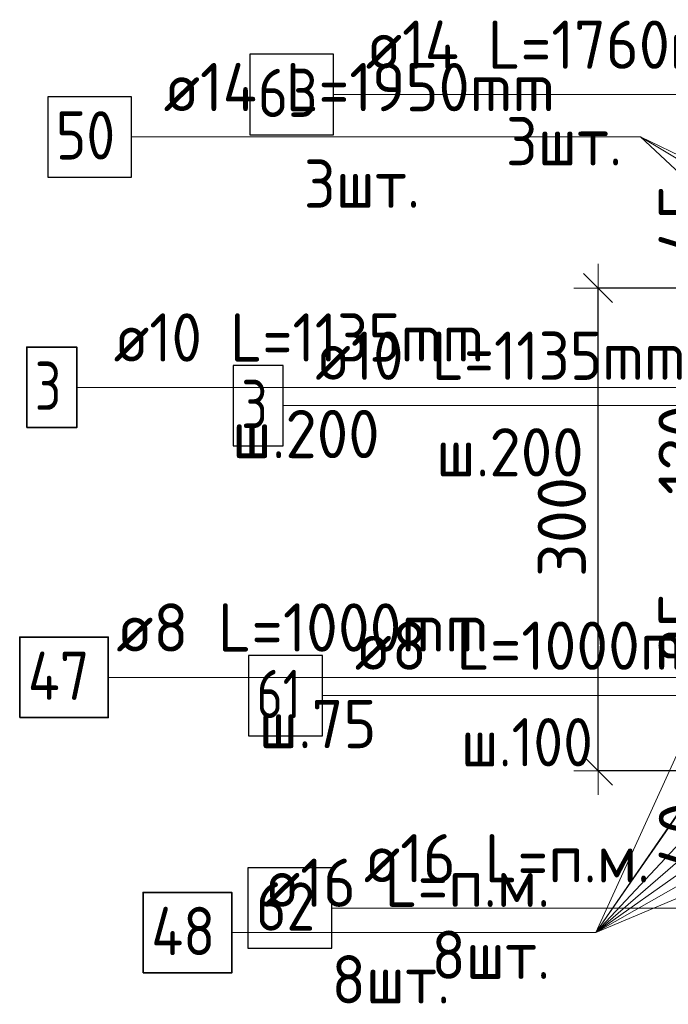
# Model space of a CAD drawing. Header units: metres. Extents: x -38 to 97, y -15 to 21.
# Tile 52 of 184: x 71.679 to 72.082, y 4.244 to 4.855. Entities that reach past the tile are written whole.
import ezdxf

# ---------------------------------------------------------------- set-up
doc = ezdxf.new("R2010")
doc.units = ezdxf.units.M
doc.header["$PDMODE"] = 65
for name, color, linetype, lineweight in [('XR$3$Арм.стержн. Арматура края', 96, 'Continuous', 35), ('XR$3$Арм.стержн. Доп. арматура', 180, 'Continuous', 35), ('XR$3$Арм.стержн. Хомут', 240, 'Continuous', 35), ('XR$3$Арм.стержн.горизонт. 1', 180, 'Continuous', 35), ('XR$6$Арм.стержн. Арматура края', 96, 'Continuous', 35), ('XR$6$Арм.стержн. Доп. арматура', 180, 'Continuous', 35), ('XR$6$Арм.стержн. Хомут', 240, 'Continuous', 35), ('XR$6$Арм.стержн.горизонт. 1', 180, 'Continuous', 35), ('XR$6$Размерная линия (1)', 7, 'Continuous', 13)]:
    doc.layers.add(name, color=color, linetype=linetype, lineweight=lineweight)
doc.styles.add('ISOCPEUR', font='txt')
doc.dimstyles.new('DIMSTYLE_12', dxfattribs={"dimtxt": 0.03, "dimasz": 0.03, "dimexe": 0, "dimexo": 0, "dimgap": 0.015, "dimtad": 2, "dimdec": 0, "dimlfac": 1000, "dimrnd": 1, "dimzin": 12, "dimdsep": 46, "dimtxsty": 'ISOCPEUR', "dimblk1": 'ALL_ML_STRICH', "dimblk2": 'ALL_ML_STRICH', "dimsah": 1, "dimcen": 0, "dimclrd": 7, "dimclre": 256, "dimclrt": 7, "dimadec": 0, "dimazin": 0, "dimtfac": 1, "dimtdec": 0, "dimtix": 1, "dimtmove": 2, "dimatfit": 3, "dimfxl": 0, "dimtzin": 0, "dimlwd": 0, "dimlwe": -3, "dimarcsym": 0})
doc.dimstyles.new('DIMSTYLE_14', dxfattribs={"dimtxt": 0.03, "dimasz": 0.03, "dimexe": 0, "dimexo": 0, "dimgap": 0.015, "dimtad": 2, "dimdec": 0, "dimlfac": 1000, "dimrnd": 1, "dimzin": 12, "dimdsep": 46, "dimtxsty": 'ISOCPEUR', "dimblk1": 'ALL_ML_STRICH', "dimblk2": 'ALL_ML_STRICH', "dimsah": 1, "dimcen": 0, "dimclrd": 7, "dimclre": 256, "dimclrt": 7, "dimadec": 0, "dimazin": 0, "dimtfac": 1, "dimtdec": 0, "dimtix": 1, "dimtmove": 2, "dimatfit": 3, "dimfxl": 0, "dimtvp": 1.2, "dimtzin": 0, "dimlwd": 0, "dimlwe": -3, "dimarcsym": 0})

# ---------------------------------------------------------------- blocks, each defined once
blk = doc.blocks.new('ALL_ML_STRICH')
at = {"color": 0, "linetype": 'ByBlock', "lineweight": -2}
for p, q in [((0, -0.5), (0, 0.5)), ((-0.3, -0.3), (0.3, 0.3)), ((-1, 0), (0.5, 0))]:
    blk.add_line(p, q, dxfattribs=at)
blk = doc.blocks.new('*D746')
at = {"layer": 'DEFPOINTS', "color": 7, "linetype": 'Continuous', "lineweight": 13, "transparency": 33554687}
for p in [(72.15834, 4.68864), (72.038, 4.38864), (72.1583, 4.38864)]:
    blk.add_point(p, dxfattribs=at)
at = {"layer": 'XR$6$Размерная линия (1)', "color": 9, "linetype": 'Continuous', "lineweight": -2, "true_color": 0xc7c7c7, "transparency": 33554687}
for p, q in [((72.13834, 4.68864), (72.038, 4.68864)), ((72.1383, 4.38864), (72.038, 4.38864))]:
    blk.add_line(p, q, dxfattribs=at)
at = {"layer": 'XR$6$Размерная линия (1)', "color": 7, "linetype": 'Continuous', "lineweight": -2, "transparency": 33554687}
blk.add_line((72.038, 4.38864), (72.038, 4.68864), dxfattribs=at)
at = {"layer": 'XR$6$Размерная линия (1)', "color": 7, "linetype": 'Continuous', "lineweight": 13, "transparency": 33554687, "xscale": 0.03, "yscale": 0.03, "zscale": 0.03}
for p, rotation in [((72.038, 4.68864), 90), ((72.038, 4.38864), 270)]:
    blk.add_blockref('ALL_ML_STRICH', p, dxfattribs=dict(at, rotation=rotation))
at = {"layer": 'XR$6$Размерная линия (1)', "color": 7, "linetype": 'Continuous', "lineweight": 13, "transparency": 33554687, "insert": (72.0155, 4.54014), "char_height": 0.03, "width": 0.09, "attachment_point": 5, "rotation": 90, "style": 'ISOCPEUR'}
blk.add_mtext('\\A1;{300}', dxfattribs=at)
blk = doc.blocks.new('*D819')
at = {"layer": 'DEFPOINTS', "color": 7, "linetype": 'Continuous', "lineweight": 13, "transparency": 33554687}
for p in [(72.19827, 4.42864), (72.113, 4.38864), (72.1583, 4.38864)]:
    blk.add_point(p, dxfattribs=at)
at = {"layer": 'XR$6$Размерная линия (1)', "color": 9, "linetype": 'Continuous', "lineweight": -2, "true_color": 0xc7c7c7, "transparency": 33554687}
for p, q in [((72.17827, 4.42864), (72.113, 4.42864)), ((72.1383, 4.38864), (72.113, 4.38864))]:
    blk.add_line(p, q, dxfattribs=at)
at = {"layer": 'XR$6$Размерная линия (1)', "color": 7, "linetype": 'Continuous', "lineweight": -2, "transparency": 33554687}
blk.add_line((72.113, 4.38864), (72.113, 4.42864), dxfattribs=at)
at = {"layer": 'XR$6$Размерная линия (1)', "color": 7, "linetype": 'Continuous', "lineweight": 13, "transparency": 33554687, "xscale": 0.03, "yscale": 0.03, "zscale": 0.03}
for p, rotation in [((72.113, 4.42864), 90), ((72.113, 4.38864), 270)]:
    blk.add_blockref('ALL_ML_STRICH', p, dxfattribs=dict(at, rotation=rotation))
at = {"layer": 'XR$6$Размерная линия (1)', "color": 7, "linetype": 'Continuous', "lineweight": 13, "transparency": 33554687, "insert": (72.09071, 4.34773), "char_height": 0.03, "width": 0.06, "attachment_point": 5, "rotation": 90, "style": 'ISOCPEUR'}
blk.add_mtext('\\A1;{40}', dxfattribs=at)
blk = doc.blocks.new('*D820')
at = {"layer": 'DEFPOINTS', "color": 7, "linetype": 'Continuous', "lineweight": 13, "transparency": 33554687}
for p in [(72.19827, 4.52364), (72.113, 4.42864), (72.19827, 4.42864)]:
    blk.add_point(p, dxfattribs=at)
at = {"layer": 'XR$6$Размерная линия (1)', "color": 9, "linetype": 'Continuous', "lineweight": -2, "true_color": 0xc7c7c7, "transparency": 33554687}
for p, q in [((72.17827, 4.52364), (72.113, 4.52364)), ((72.17827, 4.42864), (72.113, 4.42864))]:
    blk.add_line(p, q, dxfattribs=at)
at = {"layer": 'XR$6$Размерная линия (1)', "color": 7, "linetype": 'Continuous', "lineweight": -2, "transparency": 33554687}
blk.add_line((72.113, 4.42864), (72.113, 4.52364), dxfattribs=at)
at = {"layer": 'XR$6$Размерная линия (1)', "color": 7, "linetype": 'Continuous', "lineweight": 13, "transparency": 33554687, "xscale": 0.03, "yscale": 0.03, "zscale": 0.03}
for p, rotation in [((72.113, 4.52364), 90), ((72.113, 4.42864), 270)]:
    blk.add_blockref('ALL_ML_STRICH', p, dxfattribs=dict(at, rotation=rotation))
at = {"layer": 'XR$6$Размерная линия (1)', "color": 7, "linetype": 'Continuous', "lineweight": 13, "transparency": 33554687, "insert": (72.0905, 4.47764), "char_height": 0.03, "width": 0.06, "attachment_point": 5, "rotation": 90, "style": 'ISOCPEUR'}
blk.add_mtext('\\A1;{95}', dxfattribs=at)
blk = doc.blocks.new('*D821')
at = {"layer": 'DEFPOINTS', "color": 7, "linetype": 'Continuous', "lineweight": 13, "transparency": 33554687}
for p in [(72.1983, 4.64364), (72.113, 4.52364), (72.19827, 4.52364)]:
    blk.add_point(p, dxfattribs=at)
at = {"layer": 'XR$6$Размерная линия (1)', "color": 9, "linetype": 'Continuous', "lineweight": -2, "true_color": 0xc7c7c7, "transparency": 33554687}
for p, q in [((72.1783, 4.64364), (72.113, 4.64364)), ((72.17827, 4.52364), (72.113, 4.52364))]:
    blk.add_line(p, q, dxfattribs=at)
at = {"layer": 'XR$6$Размерная линия (1)', "color": 7, "linetype": 'Continuous', "lineweight": -2, "transparency": 33554687}
blk.add_line((72.113, 4.52364), (72.113, 4.64364), dxfattribs=at)
at = {"layer": 'XR$6$Размерная линия (1)', "color": 7, "linetype": 'Continuous', "lineweight": 13, "transparency": 33554687, "xscale": 0.03, "yscale": 0.03, "zscale": 0.03}
for p, rotation in [((72.113, 4.64364), 90), ((72.113, 4.52364), 270)]:
    blk.add_blockref('ALL_ML_STRICH', p, dxfattribs=dict(at, rotation=rotation))
at = {"layer": 'XR$6$Размерная линия (1)', "color": 7, "linetype": 'Continuous', "lineweight": 13, "transparency": 33554687, "insert": (72.0905, 4.58814), "char_height": 0.03, "width": 0.09, "attachment_point": 5, "rotation": 90, "style": 'ISOCPEUR'}
blk.add_mtext('\\A1;{120}', dxfattribs=at)
blk = doc.blocks.new('*D822')
at = {"layer": 'DEFPOINTS', "color": 7, "linetype": 'Continuous', "lineweight": 13, "transparency": 33554687}
for p in [(72.1583, 4.68864), (72.113, 4.64364), (72.1983, 4.64364)]:
    blk.add_point(p, dxfattribs=at)
at = {"layer": 'XR$6$Размерная линия (1)', "color": 9, "linetype": 'Continuous', "lineweight": -2, "true_color": 0xc7c7c7, "transparency": 33554687}
for p, q in [((72.1383, 4.68864), (72.113, 4.68864)), ((72.1783, 4.64364), (72.113, 4.64364))]:
    blk.add_line(p, q, dxfattribs=at)
at = {"layer": 'XR$6$Размерная линия (1)', "color": 7, "linetype": 'Continuous', "lineweight": -2, "transparency": 33554687}
blk.add_line((72.113, 4.64364), (72.113, 4.68864), dxfattribs=at)
at = {"layer": 'XR$6$Размерная линия (1)', "color": 7, "linetype": 'Continuous', "lineweight": 13, "transparency": 33554687, "xscale": 0.03, "yscale": 0.03, "zscale": 0.03}
for p, rotation in [((72.113, 4.68864), 90), ((72.113, 4.64364), 270)]:
    blk.add_blockref('ALL_ML_STRICH', p, dxfattribs=dict(at, rotation=rotation))
at = {"layer": 'XR$6$Размерная линия (1)', "color": 7, "linetype": 'Continuous', "lineweight": 13, "transparency": 33554687, "insert": (72.0906, 4.73092), "char_height": 0.03, "width": 0.06, "attachment_point": 5, "rotation": 90, "style": 'ISOCPEUR'}
blk.add_mtext('\\A1;{45}', dxfattribs=at)

msp = doc.modelspace()

# ---------------------------------------------------------------- linework, layer by layer
at = {"layer": 'XR$3$Арм.стержн. Арматура края', "color": 7, "linetype": 'Continuous', "lineweight": 13, "transparency": 33554687}
msp.add_line((71.84244, 4.61561), (72.14944, 4.61561), dxfattribs=at)
at = {"layer": 'XR$3$Арм.стержн. Арматура края', "color": 7, "linetype": 'Continuous', "lineweight": 25, "transparency": 33554687}
msp.add_lwpolyline([(71.81144, 4.59061), (71.84244, 4.59061), (71.84244, 4.64061), (71.81144, 4.64061), (71.81144, 4.59061)], dxfattribs=at)
at = {"layer": 'XR$3$Арм.стержн. Доп. арматура', "color": 7, "linetype": 'Continuous', "lineweight": 13, "transparency": 33554687}
msp.add_line((71.87373, 4.80895), (72.18973, 4.80895), dxfattribs=at)
at = {"layer": 'XR$3$Арм.стержн. Доп. арматура', "color": 7, "linetype": 'Continuous', "lineweight": 25, "transparency": 33554687}
msp.add_lwpolyline([(71.82173, 4.78395), (71.87373, 4.78395), (71.87373, 4.83395), (71.82173, 4.83395), (71.82173, 4.78395)], dxfattribs=at)
at = {"layer": 'XR$3$Арм.стержн. Хомут', "color": 7, "linetype": 'Continuous', "lineweight": 13, "transparency": 33554687}
msp.add_line((71.86694, 4.4354), (72.14994, 4.4354), dxfattribs=at)
at = {"layer": 'XR$3$Арм.стержн. Хомут', "color": 7, "linetype": 'Continuous', "lineweight": 25, "transparency": 33554687}
msp.add_lwpolyline([(71.82094, 4.4104), (71.86694, 4.4104), (71.86694, 4.4604), (71.82094, 4.4604), (71.82094, 4.4104)], dxfattribs=at)
at = {"layer": 'XR$3$Арм.стержн.горизонт. 1', "color": 7, "linetype": 'Continuous', "lineweight": 13, "transparency": 33554687}
msp.add_line((71.87258, 4.3033), (72.09858, 4.3033), dxfattribs=at)
at = {"layer": 'XR$3$Арм.стержн.горизонт. 1', "color": 7, "linetype": 'Continuous', "lineweight": 25, "transparency": 33554687}
msp.add_lwpolyline([(71.82058, 4.2783), (71.87258, 4.2783), (71.87258, 4.3283), (71.82058, 4.3283), (71.82058, 4.2783)], dxfattribs=at)
at = {"layer": 'XR$6$Арм.стержн. Арматура края', "color": 7, "linetype": 'Continuous', "lineweight": 13, "transparency": 33554687}
for p, q in [((71.71427, 4.62695), (72.02427, 4.62695)), ((72.02427, 4.62695), (72.1883, 4.62695))]:
    msp.add_line(p, q, dxfattribs=at)
at = {"layer": 'XR$6$Арм.стержн. Арматура края', "color": 7, "linetype": 'Continuous', "lineweight": 35, "transparency": 33554687}
msp.add_lwpolyline([(71.68327, 4.60195), (71.71427, 4.60195), (71.71427, 4.65195), (71.68327, 4.65195), (71.68327, 4.60195)], dxfattribs=at)
at = {"layer": 'XR$6$Арм.стержн. Доп. арматура', "color": 7, "linetype": 'Continuous', "lineweight": 13, "transparency": 33554687}
for p, q in [((71.74827, 4.78257), (72.06427, 4.78257)), ((72.06427, 4.78257), (72.3533, 4.64364)), ((72.06427, 4.78257), (72.29823, 4.64364)), ((72.06427, 4.78257), (72.2133, 4.64364))]:
    msp.add_line(p, q, dxfattribs=at)
at = {"layer": 'XR$6$Арм.стержн. Доп. арматура', "color": 7, "linetype": 'Continuous', "lineweight": 25, "transparency": 33554687}
msp.add_lwpolyline([(71.69627, 4.75757), (71.74827, 4.75757), (71.74827, 4.80757), (71.69627, 4.80757), (71.69627, 4.75757)], dxfattribs=at)
at = {"layer": 'XR$6$Арм.стержн. Хомут', "color": 7, "linetype": 'Continuous', "lineweight": 13, "transparency": 33554687}
for p, q in [((71.73388, 4.4467), (72.01688, 4.4467)), ((72.01688, 4.4467), (72.18727, 4.4467))]:
    msp.add_line(p, q, dxfattribs=at)
at = {"layer": 'XR$6$Арм.стержн. Хомут', "color": 7, "linetype": 'Continuous', "lineweight": 35, "transparency": 33554687}
msp.add_lwpolyline([(71.67888, 4.4217), (71.73388, 4.4217), (71.73388, 4.4717), (71.67888, 4.4717), (71.67888, 4.4217)], dxfattribs=at)
at = {"layer": 'XR$6$Арм.стержн.горизонт. 1', "color": 7, "linetype": 'Continuous', "lineweight": 13, "transparency": 33554687}
for p, q in [((72.03653, 4.28804), (72.28323, 4.64364)), ((72.03653, 4.28804), (72.3683, 4.64364)), ((72.03653, 4.28804), (72.1983, 4.64364)), ((72.03653, 4.28804), (72.19827, 4.52364)), ((72.03653, 4.28804), (72.36834, 4.52364)), ((72.03653, 4.28804), (72.19827, 4.42864)), ((72.03653, 4.28804), (72.28327, 4.42864)), ((72.03653, 4.28804), (72.36834, 4.42864)), ((71.81053, 4.28804), (72.03653, 4.28804))]:
    msp.add_line(p, q, dxfattribs=at)
at = {"layer": 'XR$6$Арм.стержн.горизонт. 1', "color": 7, "linetype": 'Continuous', "lineweight": 35, "transparency": 33554687}
msp.add_lwpolyline([(71.75553, 4.26304), (71.81053, 4.26304), (71.81053, 4.31304), (71.75553, 4.31304), (71.75553, 4.26304)], dxfattribs=at)

# ---------------------------------------------------------------- texts
at = {"layer": 'XR$3$Арм.стержн. Арматура края', "color": 7, "linetype": 'Continuous', "lineweight": 25, "transparency": 33554687, "char_height": 0.03, "attachment_point": 7, "style": 'ISOCPEUR'}
for s, insert, width in [('\\W0.92;ø10 L=1135mm ', (71.86244, 4.63161), 0.2806692), ('\\W0.78;3', (71.81644, 4.60161), 0.0326407), ('\\W0.95;ш.200 ', (71.93744, 4.57161), 0.1311996)]:
    msp.add_mtext(s, dxfattribs=dict(at, insert=insert, width=width))
at = {"layer": 'XR$3$Арм.стержн. Доп. арматура', "color": 7, "linetype": 'Continuous', "lineweight": 25, "transparency": 33554687, "char_height": 0.03, "attachment_point": 7, "style": 'ISOCPEUR'}
for s, insert, width in [('\\W0.94;ø14 L=1760mm ', (71.89373, 4.82495), 0.2899764), ('\\W0.87;63', (71.82673, 4.79495), 0.0550812), ('\\W0.94;3шт. ', (71.98073, 4.76495), 0.1161286)]:
    msp.add_mtext(s, dxfattribs=dict(at, insert=insert, width=width))
at = {"layer": 'XR$3$Арм.стержн. Хомут', "color": 7, "linetype": 'Continuous', "lineweight": 25, "transparency": 33554687, "char_height": 0.03, "attachment_point": 7, "style": 'ISOCPEUR'}
for s, insert, width in [('\\W0.96;ø8 L=1000mm ', (71.88694, 4.4514), 0.2722217), ('\\W0.75;61', (71.82594, 4.4214), 0.0472281), ('\\W0.90;ш.100 ', (71.95294, 4.3914), 0.1244867)]:
    msp.add_mtext(s, dxfattribs=dict(at, insert=insert, width=width))
at = {"layer": 'XR$3$Арм.стержн.горизонт. 1', "color": 7, "linetype": 'Continuous', "lineweight": 25, "transparency": 33554687, "char_height": 0.03, "attachment_point": 7, "style": 'ISOCPEUR'}
for s, insert, width in [('\\W0.94;ø16 L=п.м.', (71.89258, 4.3193), 0.1999832), ('\\W0.87;62', (71.82558, 4.2893), 0.0550811), ('\\W0.94;8шт. ', (71.93458, 4.2593), 0.1161286)]:
    msp.add_mtext(s, dxfattribs=dict(at, insert=insert, width=width))
at = {"layer": 'XR$6$Арм.стержн. Арматура края', "color": 7, "linetype": 'Continuous', "lineweight": 25, "transparency": 33554687, "char_height": 0.03, "attachment_point": 7, "style": 'ISOCPEUR'}
for s, insert, width in [('\\W0.92;ø10 L=1135mm ', (71.73727, 4.64295), 0.2806692), ('\\W0.78;3', (71.68827, 4.61295), 0.0326407), ('\\W0.95;ш.200 ', (71.81077, 4.58295), 0.1311996)]:
    msp.add_mtext(s, dxfattribs=dict(at, insert=insert, width=width))
at = {"layer": 'XR$6$Арм.стержн. Доп. арматура', "color": 7, "linetype": 'Continuous', "lineweight": 25, "transparency": 33554687, "char_height": 0.03, "attachment_point": 7, "style": 'ISOCPEUR'}
for s, insert, width in [('\\W0.94;ø14 L=1950mm ', (71.76827, 4.79857), 0.2899764), ('\\W0.87;50', (71.70127, 4.76857), 0.0550812), ('\\W0.94;3шт. ', (71.85527, 4.73857), 0.1161286)]:
    msp.add_mtext(s, dxfattribs=dict(at, insert=insert, width=width))
at = {"layer": 'XR$6$Арм.стержн. Хомут', "color": 7, "linetype": 'Continuous', "lineweight": 25, "transparency": 33554687, "char_height": 0.03, "attachment_point": 7, "style": 'ISOCPEUR'}
for s, insert, width in [('\\W0.96;ø8 L=1000mm ', (71.73888, 4.4627), 0.2722217), ('\\W0.88;47', (71.68388, 4.4327), 0.0581994), ('\\W0.94;ш.75 ', (71.82738, 4.4027), 0.1100665)]:
    msp.add_mtext(s, dxfattribs=dict(at, insert=insert, width=width))
at = {"layer": 'XR$6$Арм.стержн.горизонт. 1', "color": 7, "linetype": 'Continuous', "lineweight": 25, "transparency": 33554687, "char_height": 0.03, "attachment_point": 7, "style": 'ISOCPEUR'}
for s, insert, width in [('\\W0.94;ø16 L=п.м.', (71.83053, 4.30404), 0.1999832), ('\\W0.88;48', (71.76053, 4.27404), 0.0581994), ('\\W0.94;8шт. ', (71.87253, 4.24404), 0.1161286)]:
    msp.add_mtext(s, dxfattribs=dict(at, insert=insert, width=width))

# ---------------------------------------------------------------- dimensions: what is measured, and where the dimension line sits
at = {"layer": 'XR$6$Размерная линия (1)', "color": 7, "linetype": 'Continuous', "lineweight": 13, "transparency": 33554687}
for base, p1, p2, dimstyle, picture, middle in [((72.113, 4.68864), (72.1783, 4.64364), (72.1383, 4.68864), 'DIMSTYLE_14', '*D822', (72.0906, 4.73092)), ((72.038, 4.68864), (72.1383, 4.38864), (72.13834, 4.68864), 'DIMSTYLE_12', '*D746', (72.0155, 4.54014)), ((72.113, 4.64364), (72.17827, 4.52364), (72.1783, 4.64364), 'DIMSTYLE_12', '*D821', (72.0905, 4.58814)), ((72.113, 4.52364), (72.17827, 4.42864), (72.17827, 4.52364), 'DIMSTYLE_12', '*D820', (72.0905, 4.47764)), ((72.113, 4.42864), (72.1383, 4.38864), (72.17827, 4.42864), 'DIMSTYLE_14', '*D819', (72.09071, 4.34773))]:
    dim = msp.add_linear_dim(base=base, p1=p1, p2=p2, angle=90, dimstyle=dimstyle, override={"dimpost": '<>', "dimclrd": 7, "dimclre": 9, "dimclrt": 7, "dimlwd": 0, "dimlwe": 65533}, dxfattribs=at)
    dim.commit()
    dim.dimension.update_dxf_attribs({"geometry": picture, "text_midpoint": middle, "dimtype": 160})

doc.saveas('drawing.dxf')
